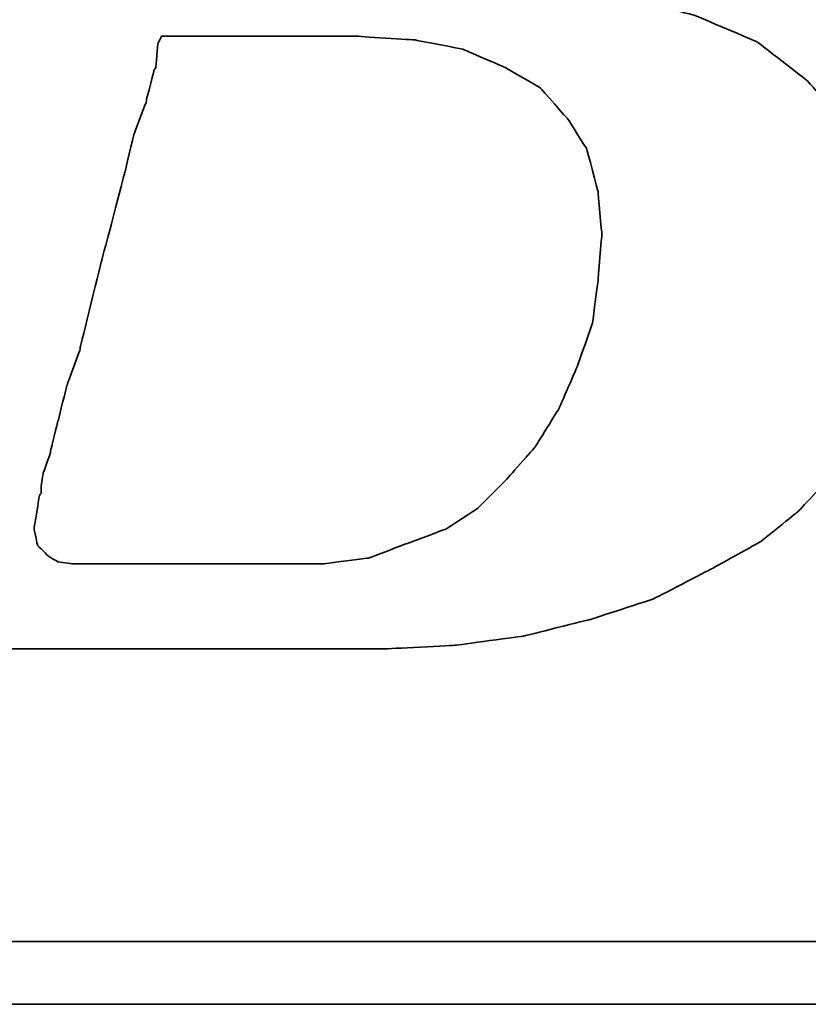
# Model space of a CAD drawing. Header units: millimetres. Extents: x 1382 to 1809, y 124 to 271.
# Tile 29 of 54: x 1707.65 to 1709.32, y 174.98 to 177.07. Entities that reach past the tile are written whole.
import ezdxf

# ---------------------------------------------------------------- set-up
doc = ezdxf.new("R2010")
doc.units = ezdxf.units.MM
doc.layers.add('DIM', color=4, linetype='CONTINUOUS')
doc.layers.add('layer 1', color=7, linetype='CONTINUOUS')

# ---------------------------------------------------------------- blocks, each defined once
blk = doc.blocks.new('TBI MOTION logo(完整正式版)')
at = {"layer": 'layer 1', "color": 22, "lineweight": 35}
for points, knots in [([(-64.65375, -6.86375), (-64.65375, -6.86375), (-64.84375, -7.29625), (-64.84375, -7.29625), (-64.84375, -7.29625), (-64.84375, -7.29625), (-64.86875, -7.34375), (-64.86875, -7.34375), (-64.86875, -7.34375), (-64.86875, -7.34375), (-64.86875, -7.36875), (-64.86875, -7.36875), (-64.86875, -7.36875), (-64.86875, -7.36875), (-65.15375, -7.65375), (-65.15375, -7.65375), (-65.15375, -7.65375), (-65.15375, -7.65375), (-65.17875, -7.65375), (-65.17875, -7.65375), (-65.17875, -7.65375), (-65.17875, -7.65375), (-65.20375, -7.67875), (-65.20375, -7.67875), (-65.20375, -7.67875), (-65.20375, -7.67875), (-65.58875, -7.87125), (-65.58875, -7.87125), (-65.58875, -7.87125), (-65.58875, -7.87125), (-65.63375, -7.87125), (-65.63375, -7.87125), (-65.63375, -7.87125), (-65.63375, -7.87125), (-65.65875, -7.89375), (-65.65875, -7.89375), (-65.65875, -7.89375), (-65.65875, -7.89375), (-66.09375, -7.94375), (-66.09375, -7.94375), (-66.09375, -7.94375), (-66.09375, -7.94375), (-66.11375, -7.94375), (-66.11375, -7.94375), (-66.11375, -7.94375), (-66.11375, -7.94375), (-66.16375, -7.94375), (-66.16375, -7.94375), (-66.16375, -7.94375), (-66.16375, -7.94375), (-66.30875, -7.94375), (-66.30875, -7.94375), (-66.30875, -7.94375), (-66.30875, -7.94375), (-66.69375, -7.94375), (-66.69375, -7.94375), (-66.69375, -7.94375), (-66.69375, -7.94375), (-67.07375, -7.94375), (-67.07375, -7.94375), (-67.07375, -7.94375), (-67.07375, -7.94375), (-67.12375, -7.94375), (-67.12375, -7.94375), (-67.12375, -7.94375), (-67.12375, -7.94375), (-67.12375, -7.96625), (-67.12375, -7.96625), (-67.12375, -7.96625), (-67.12375, -7.96625), (-67.14875, -7.99125), (-67.14875, -7.99125), (-67.14875, -7.99125), (-67.14875, -7.99125), (-67.24375, -8.34875), (-67.24375, -8.34875), (-67.24375, -8.34875), (-67.24375, -8.34875), (-67.31375, -8.68625), (-67.31375, -8.68625), (-67.31375, -8.68625), (-67.31375, -8.68625), (-67.26875, -8.68625), (-67.26875, -8.68625), (-67.26875, -8.68625), (-67.26875, -8.68625), (-67.07375, -8.68625), (-67.07375, -8.68625), (-67.07375, -8.68625), (-67.07375, -8.68625), (-66.54875, -8.68625), (-66.54875, -8.68625), (-66.54875, -8.68625), (-66.54875, -8.68625), (-65.82625, -8.68625), (-65.82625, -8.68625), (-65.82625, -8.68625), (-65.82625, -8.68625), (-65.01375, -8.68625), (-65.01375, -8.68625), (-65.01375, -8.68625), (-65.01375, -8.68625), (-64.05375, -8.68625), (-64.05375, -8.68625), (-64.05375, -8.68625), (-64.05375, -8.68625), (-62.08375, -8.68625), (-62.08375, -8.68625), (-62.08375, -8.68625), (-62.08375, -8.68625), (-60.06875, -8.68625), (-60.06875, -8.68625), (-60.06875, -8.68625), (-60.06875, -8.68625), (-59.10875, -8.68625), (-59.10875, -8.68625), (-59.10875, -8.68625), (-59.10875, -8.68625), (-58.29375, -8.68625), (-58.29375, -8.68625), (-58.29375, -8.68625), (-58.29375, -8.68625), (-57.57375, -8.68625), (-57.57375, -8.68625), (-57.57375, -8.68625), (-57.57375, -8.68625), (-57.04875, -8.68625), (-57.04875, -8.68625), (-57.04875, -8.68625), (-57.04875, -8.68625), (-56.85375, -8.68625), (-56.85375, -8.68625), (-56.85375, -8.68625), (-56.85375, -8.68625), (-56.70875, -8.68625), (-56.70875, -8.68625), (-56.70875, -8.68625), (-56.70875, -8.68625), (-56.61375, -8.68625), (-56.61375, -8.68625), (-56.61375, -8.68625), (-56.61375, -8.68625), (-56.56875, -8.68625), (-56.56875, -8.68625), (-56.56875, -8.68625), (-56.56875, -8.68625), (-55.65375, -8.63875), (-55.65375, -8.63875), (-55.65375, -8.63875), (-55.65375, -8.63875), (-54.76875, -8.51875), (-54.76875, -8.51875), (-54.76875, -8.51875), (-54.76875, -8.51875), (-53.90375, -8.30375), (-53.90375, -8.30375), (-53.90375, -8.30375), (-53.90375, -8.30375), (-53.08875, -8.03875), (-53.08875, -8.03875), (-53.08875, -8.03875), (-53.08875, -8.03875), (-52.34375, -7.65375), (-52.34375, -7.65375), (-52.34375, -7.65375), (-52.34375, -7.65375), (-51.69875, -7.29625), (-51.69875, -7.29625), (-51.69875, -7.29625), (-51.69875, -7.29625), (-51.21875, -6.91125), (-51.21875, -6.91125), (-51.21875, -6.91125), (-51.21875, -6.91125), (-50.83375, -6.50375), (-50.83375, -6.50375), (-50.83375, -6.50375), (-50.83375, -6.50375), (-50.44875, -5.94875), (-50.44875, -5.94875), (-50.44875, -5.94875), (-50.44875, -5.94875), (-50.13875, -5.30375), (-50.13875, -5.30375), (-50.13875, -5.30375), (-50.13875, -5.30375), (-49.99375, -4.65375), (-49.99375, -4.65375), (-49.99375, -4.65375), (-49.99375, -4.65375), (-49.92375, -3.98375), (-49.92375, -3.98375), (-49.92375, -3.98375), (-49.92375, -3.98375), (-49.99375, -3.19374), (-49.99375, -3.19374), (-49.99375, -3.19374), (-49.99375, -3.19374), (-50.23374, -2.44874), (-50.23374, -2.44874), (-50.23374, -2.44874), (-50.23374, -2.44874), (-50.59375, -1.87374), (-50.59375, -1.87374), (-50.59375, -1.87374), (-50.59375, -1.87374), (-51.09875, -1.31874), (-51.09875, -1.31874), (-51.09875, -1.31874), (-51.09875, -1.31874), (-51.74375, -0.81875), (-51.74375, -0.81875), (-51.74375, -0.81875), (-51.74375, -0.81875), (-52.53875, -0.48125), (-52.53875, -0.48125), (-52.53875, -0.48125), (-52.53875, -0.48125), (-53.47375, -0.21875), (-53.47375, -0.21875), (-53.47375, -0.21875), (-53.47375, -0.21875), (-54.52875, -0.04874), (-54.52875, -0.04874), (-54.52875, -0.04874), (-54.52875, -0.04874), (-55.65375, 0.12125), (-55.65375, 0.12125), (-55.65375, 0.12125), (-55.65375, 0.12125), (-54.50375, 0.28624), (-54.50375, 0.28624), (-54.50375, 0.28624), (-54.50375, 0.28624), (-53.83375, 0.38124), (-53.83375, 0.38124), (-53.83375, 0.38124), (-53.83375, 0.38124), (-53.18375, 0.50125), (-53.18375, 0.50125), (-53.18375, 0.50125), (-53.18375, 0.50125), (-52.55875, 0.66874), (-52.55875, 0.66874), (-52.55875, 0.66874), (-52.55875, 0.66874), (-52.03375, 0.86124), (-52.03375, 0.86124), (-52.03375, 0.86124), (-52.03375, 0.86124), (-51.50374, 1.03124), (-51.50374, 1.03124), (-51.50374, 1.03124), (-51.50374, 1.03124), (-51.09875, 1.27125), (-51.09875, 1.27125), (-51.09875, 1.27125), (-51.09875, 1.27125), (-50.71375, 1.48624), (-50.71375, 1.48624), (-50.71375, 1.48624), (-50.71375, 1.48624), (-50.37625, 1.77625), (-50.37625, 1.77625), (-50.37625, 1.77625), (-50.37625, 1.77625), (-49.82375, 2.37625), (-49.82375, 2.37625), (-49.82375, 2.37625), (-49.82375, 2.37625), (-49.41875, 2.99625), (-49.41875, 2.99625), (-49.41875, 2.99625), (-49.41875, 2.99625), (-49.22375, 3.76625), (-49.22375, 3.76625), (-49.22375, 3.76625), (-49.22375, 3.76625), (-49.15375, 4.50874), (-49.15375, 4.50874), (-49.15375, 4.50874), (-49.15375, 4.50874), (-49.20375, 5.25125), (-49.20375, 5.25125), (-49.20375, 5.25125), (-49.20375, 5.25125), (-49.41875, 5.92625), (-49.41875, 5.92625), (-49.41875, 5.92625), (-49.41875, 5.92625), (-49.77875, 6.47625), (-49.77875, 6.47625), (-49.77875, 6.47625), (-49.77875, 6.47625), (-50.33125, 7.02624), (-50.33125, 7.02624), (-50.33125, 7.02624), (-50.33125, 7.02624), (-51.00125, 7.43625), (-51.00125, 7.43625), (-51.00125, 7.43625), (-51.00125, 7.43625), (-51.79375, 7.72625), (-51.79375, 7.72625), (-51.79375, 7.72625), (-51.79375, 7.72625), (-52.72875, 7.89124), (-52.72875, 7.89124), (-52.72875, 7.89124), (-52.72875, 7.89124), (-53.83375, 7.98625), (-53.83375, 7.98625), (-53.83375, 7.98625), (-53.83375, 7.98625), (-53.92875, 7.98625), (-53.92875, 7.98625), (-53.92875, 7.98625), (-53.92875, 7.98625), (-54.26375, 7.98625), (-54.26375, 7.98625), (-54.26375, 7.98625), (-54.26375, 7.98625), (-54.74375, 7.98625), (-54.74375, 7.98625), (-54.74375, 7.98625), (-54.74375, 7.98625), (-55.36875, 7.98625), (-55.36875, 7.98625), (-55.36875, 7.98625), (-55.36875, 7.98625), (-56.13375, 7.98625), (-56.13375, 7.98625), (-56.13375, 7.98625), (-56.13375, 7.98625), (-56.94875, 7.98625), (-56.94875, 7.98625), (-56.94875, 7.98625), (-56.94875, 7.98625), (-58.77625, 7.98625), (-58.77625, 7.98625), (-58.77625, 7.98625), (-58.77625, 7.98625), (-60.59875, 7.98625), (-60.59875, 7.98625), (-60.59875, 7.98625), (-60.59875, 7.98625), (-61.41375, 7.98625), (-61.41375, 7.98625), (-61.41375, 7.98625), (-61.41375, 7.98625), (-62.17875, 7.98625), (-62.17875, 7.98625), (-62.17875, 7.98625), (-62.17875, 7.98625), (-62.80375, 7.98625), (-62.80375, 7.98625), (-62.80375, 7.98625), (-62.80375, 7.98625), (-63.30625, 7.98625), (-63.30625, 7.98625), (-63.30625, 7.98625), (-63.30625, 7.98625), (-63.57375, 7.98625), (-63.57375, 7.98625), (-63.57375, 7.98625), (-63.57375, 7.98625), (-63.57375, 7.96375), (-63.57375, 7.96375), (-63.57375, 7.96375), (-63.57375, 7.96375), (-63.59875, 7.94125), (-63.59875, 7.94125), (-63.59875, 7.94125), (-63.59875, 7.94125), (-63.69375, 7.55625), (-63.69375, 7.55625), (-63.69375, 7.55625), (-63.69375, 7.55625), (-63.76375, 7.24624), (-63.76375, 7.24624), (-63.76375, 7.24624), (-63.76375, 7.24624), (-63.23875, 7.24624), (-63.23875, 7.24624), (-63.23875, 7.24624), (-63.23875, 7.24624), (-62.75875, 7.24624), (-62.75875, 7.24624), (-62.75875, 7.24624), (-62.75875, 7.24624), (-62.61125, 7.24624), (-62.61125, 7.24624), (-62.61125, 7.24624), (-62.61125, 7.24624), (-62.56625, 7.24624), (-62.56625, 7.24624), (-62.56625, 7.24624), (-62.56625, 7.24624), (-62.22875, 7.24624), (-62.22875, 7.24624), (-62.22875, 7.24624), (-62.22875, 7.24624), (-62.20375, 7.24624), (-62.20375, 7.24624), (-62.20375, 7.24624), (-62.20375, 7.24624), (-62.17875, 7.21875), (-62.17875, 7.21875), (-62.17875, 7.21875), (-62.17875, 7.21875), (-61.96375, 7.17125), (-61.96375, 7.17125), (-61.96375, 7.17125), (-61.96375, 7.17125), (-61.72375, 7.12624), (-61.72375, 7.12624), (-61.72375, 7.12624), (-61.72375, 7.12624), (-61.70375, 7.12624), (-61.70375, 7.12624), (-61.70375, 7.12624), (-61.70375, 7.12624), (-61.55875, 7.07624), (-61.55875, 7.07624), (-61.55875, 7.07624), (-61.55875, 7.07624), (-61.50875, 7.07624), (-61.50875, 7.07624), (-61.50875, 7.07624), (-61.50875, 7.07624), (-61.48375, 7.02624), (-61.48375, 7.02624), (-61.48375, 7.02624), (-61.48375, 7.02624), (-61.31875, 6.83375), (-61.31875, 6.83375), (-61.31875, 6.83375), (-61.31875, 6.83375), (-61.29375, 6.81125), (-61.29375, 6.81125), (-61.29375, 6.81125), (-61.29375, 6.81125), (-61.29375, 6.78625), (-61.29375, 6.78625), (-61.29375, 6.78625), (-61.29375, 6.78625), (-61.19875, 6.50124), (-61.19875, 6.50124), (-61.19875, 6.50124), (-61.19875, 6.50124), (-61.17375, 6.45124), (-61.17375, 6.45124), (-61.17375, 6.45124), (-61.17375, 6.45124), (-61.19875, 6.40625), (-61.19875, 6.40625), (-61.19875, 6.40625), (-61.19875, 6.40625), (-61.26875, 5.99624), (-61.26875, 5.99624), (-61.26875, 5.99624), (-61.26875, 5.99624), (-61.26875, 5.85125), (-61.26875, 5.85125), (-61.26875, 5.85125), (-61.26875, 5.85125), (-61.26875, 5.82625), (-61.26875, 5.82625), (-61.26875, 5.82625), (-61.26875, 5.82625), (-61.29375, 5.80625), (-61.29375, 5.80625), (-61.29375, 5.80625), (-61.29375, 5.80625), (-61.34125, 5.66125), (-61.34125, 5.66125), (-61.34125, 5.66125), (-61.34125, 5.66125), (-61.41375, 5.44625), (-61.41375, 5.44625), (-61.41375, 5.44625), (-61.41375, 5.44625), (-61.48375, 5.15625), (-61.48375, 5.15625), (-61.48375, 5.15625), (-61.48375, 5.15625), (-61.58375, 4.82124), (-61.58375, 4.82124), (-61.58375, 4.82124), (-61.58375, 4.82124), (-61.79875, 4.00375), (-61.79875, 4.00375), (-61.79875, 4.00375), (-61.79875, 4.00375), (-62.05875, 2.99625), (-62.05875, 2.99625), (-62.05875, 2.99625), (-62.05875, 2.99625), (-62.34875, 1.91625), (-62.34875, 1.91625), (-62.34875, 1.91625), (-62.34875, 1.91625), (-62.97375, -0.41124), (-62.97375, -0.41124), (-62.97375, -0.41124), (-62.97375, -0.41124), (-63.59875, -2.75875), (-63.59875, -2.75875), (-63.59875, -2.75875), (-63.59875, -2.75875), (-63.88375, -3.86374), (-63.88375, -3.86374), (-63.88375, -3.86374), (-63.88375, -3.86374), (-64.14875, -4.82374), (-64.14875, -4.82374), (-64.14875, -4.82374), (-64.14875, -4.82374), (-64.36375, -5.64125), (-64.36375, -5.64125), (-64.36375, -5.64125), (-64.36375, -5.64125), (-64.43625, -5.97625), (-64.43625, -5.97625), (-64.43625, -5.97625), (-64.43625, -5.97625), (-64.50875, -6.28625), (-64.50875, -6.28625), (-64.50875, -6.28625), (-64.50875, -6.28625), (-64.50875, -6.30875), (-64.50875, -6.30875), (-64.50875, -6.30875), (-64.50875, -6.30875), (-64.57875, -6.50375), (-64.57875, -6.50375), (-64.57875, -6.50375), (-64.57875, -6.50375), (-64.62875, -6.69625), (-64.62875, -6.69625), (-64.62875, -6.69625), (-64.62875, -6.69625), (-64.62875, -6.76875), (-64.62875, -6.76875), (-64.62875, -6.76875), (-64.62875, -6.76875), (-64.62875, -6.81375), (-64.62875, -6.81375), (-64.62875, -6.81375), (-64.62875, -6.81375), (-64.62875, -6.83875), (-64.62875, -6.83875), (-64.62875, -6.83875), (-64.62875, -6.83875), (-64.65375, -6.86375), (-64.65375, -6.86375)], [0, 0, 0, 0, 0.00719424, 0.00719424, 0.00719424, 0.00719425, 0.01438849, 0.01438849, 0.01438849, 0.0143885, 0.02158273, 0.02158273, 0.02158273, 0.02158274, 0.02877698, 0.02877698, 0.02877698, 0.02877699, 0.03597122, 0.03597122, 0.03597122, 0.03597123, 0.04316547, 0.04316547, 0.04316547, 0.04316548, 0.05035971, 0.05035971, 0.05035971, 0.05035972, 0.05755396, 0.05755396, 0.05755396, 0.05755397, 0.0647482, 0.0647482, 0.0647482, 0.06474821, 0.07194245, 0.07194245, 0.07194245, 0.07194246, 0.07913669, 0.07913669, 0.07913669, 0.0791367, 0.08633094, 0.08633094, 0.08633094, 0.08633095, 0.09352518, 0.09352518, 0.09352518, 0.09352519, 0.10071942, 0.10071942, 0.10071942, 0.10071943, 0.10791367, 0.10791367, 0.10791367, 0.10791368, 0.11510791, 0.11510791, 0.11510791, 0.11510792, 0.12230216, 0.12230216, 0.12230216, 0.12230217, 0.1294964, 0.1294964, 0.1294964, 0.12949641, 0.13669065, 0.13669065, 0.13669065, 0.13669066, 0.14388489, 0.14388489, 0.14388489, 0.1438849, 0.15107914, 0.15107914, 0.15107914, 0.15107915, 0.15827338, 0.15827338, 0.15827338, 0.15827339, 0.16546763, 0.16546763, 0.16546763, 0.16546764, 0.17266187, 0.17266187, 0.17266187, 0.17266188, 0.17985612, 0.17985612, 0.17985612, 0.17985613, 0.18705036, 0.18705036, 0.18705036, 0.18705037, 0.1942446, 0.1942446, 0.1942446, 0.19424461, 0.20143885, 0.20143885, 0.20143885, 0.20143886, 0.20863309, 0.20863309, 0.20863309, 0.2086331, 0.21582734, 0.21582734, 0.21582734, 0.21582735, 0.22302158, 0.22302158, 0.22302158, 0.22302159, 0.23021583, 0.23021583, 0.23021583, 0.23021584, 0.23741007, 0.23741007, 0.23741007, 0.23741008, 0.24460432, 0.24460432, 0.24460432, 0.24460433, 0.25179856, 0.25179856, 0.25179856, 0.25179857, 0.25899281, 0.25899281, 0.25899281, 0.25899282, 0.26618705, 0.26618705, 0.26618705, 0.26618706, 0.27338129, 0.27338129, 0.27338129, 0.2733813, 0.28057554, 0.28057554, 0.28057554, 0.28057555, 0.28776978, 0.28776978, 0.28776978, 0.28776979, 0.29496403, 0.29496403, 0.29496403, 0.29496404, 0.30215827, 0.30215827, 0.30215827, 0.30215828, 0.30935252, 0.30935252, 0.30935252, 0.30935253, 0.31654676, 0.31654676, 0.31654676, 0.31654677, 0.32374101, 0.32374101, 0.32374101, 0.32374102, 0.33093525, 0.33093525, 0.33093525, 0.33093526, 0.3381295, 0.3381295, 0.3381295, 0.33812951, 0.34532374, 0.34532374, 0.34532374, 0.34532375, 0.35251799, 0.35251799, 0.35251799, 0.352518, 0.35971223, 0.35971223, 0.35971223, 0.35971224, 0.36690647, 0.36690647, 0.36690647, 0.36690648, 0.37410072, 0.37410072, 0.37410072, 0.37410073, 0.38129496, 0.38129496, 0.38129496, 0.38129497, 0.38848921, 0.38848921, 0.38848921, 0.38848922, 0.39568345, 0.39568345, 0.39568345, 0.39568346, 0.4028777, 0.4028777, 0.4028777, 0.40287771, 0.41007194, 0.41007194, 0.41007194, 0.41007195, 0.41726619, 0.41726619, 0.41726619, 0.4172662, 0.42446043, 0.42446043, 0.42446043, 0.42446044, 0.43165468, 0.43165468, 0.43165468, 0.43165469, 0.43884892, 0.43884892, 0.43884892, 0.43884893, 0.44604317, 0.44604317, 0.44604317, 0.44604318, 0.45323741, 0.45323741, 0.45323741, 0.45323742, 0.46043165, 0.46043165, 0.46043165, 0.46043166, 0.4676259, 0.4676259, 0.4676259, 0.46762591, 0.47482014, 0.47482014, 0.47482014, 0.47482015, 0.48201439, 0.48201439, 0.48201439, 0.4820144, 0.48920863, 0.48920863, 0.48920863, 0.48920864, 0.49640288, 0.49640288, 0.49640288, 0.49640289, 0.50359712, 0.50359712, 0.50359712, 0.50359713, 0.51079137, 0.51079137, 0.51079137, 0.51079138, 0.51798561, 0.51798561, 0.51798561, 0.51798562, 0.52517986, 0.52517986, 0.52517986, 0.52517987, 0.5323741, 0.5323741, 0.5323741, 0.53237411, 0.53956835, 0.53956835, 0.53956835, 0.53956836, 0.54676259, 0.54676259, 0.54676259, 0.5467626, 0.55395683, 0.55395683, 0.55395683, 0.55395684, 0.56115108, 0.56115108, 0.56115108, 0.56115109, 0.56834532, 0.56834532, 0.56834532, 0.56834533, 0.57553957, 0.57553957, 0.57553957, 0.57553958, 0.58273381, 0.58273381, 0.58273381, 0.58273382, 0.58992806, 0.58992806, 0.58992806, 0.58992807, 0.5971223, 0.5971223, 0.5971223, 0.59712231, 0.60431655, 0.60431655, 0.60431655, 0.60431656, 0.61151079, 0.61151079, 0.61151079, 0.6115108, 0.61870504, 0.61870504, 0.61870504, 0.61870505, 0.62589928, 0.62589928, 0.62589928, 0.62589929, 0.63309353, 0.63309353, 0.63309353, 0.63309354, 0.64028777, 0.64028777, 0.64028777, 0.64028778, 0.64748201, 0.64748201, 0.64748201, 0.64748202, 0.65467626, 0.65467626, 0.65467626, 0.65467627, 0.6618705, 0.6618705, 0.6618705, 0.66187051, 0.66906475, 0.66906475, 0.66906475, 0.66906476, 0.67625899, 0.67625899, 0.67625899, 0.676259, 0.68345324, 0.68345324, 0.68345324, 0.68345325, 0.69064748, 0.69064748, 0.69064748, 0.69064749, 0.69784173, 0.69784173, 0.69784173, 0.69784174, 0.70503597, 0.70503597, 0.70503597, 0.70503598, 0.71223022, 0.71223022, 0.71223022, 0.71223023, 0.71942446, 0.71942446, 0.71942446, 0.71942447, 0.72661871, 0.72661871, 0.72661871, 0.72661872, 0.73381295, 0.73381295, 0.73381295, 0.73381296, 0.74100719, 0.74100719, 0.74100719, 0.7410072, 0.74820144, 0.74820144, 0.74820144, 0.74820145, 0.75539568, 0.75539568, 0.75539568, 0.75539569, 0.76258993, 0.76258993, 0.76258993, 0.76258994, 0.76978417, 0.76978417, 0.76978417, 0.76978418, 0.77697842, 0.77697842, 0.77697842, 0.77697843, 0.78417266, 0.78417266, 0.78417266, 0.78417267, 0.79136691, 0.79136691, 0.79136691, 0.79136692, 0.79856115, 0.79856115, 0.79856115, 0.79856116, 0.8057554, 0.8057554, 0.8057554, 0.80575541, 0.81294964, 0.81294964, 0.81294964, 0.81294965, 0.82014388, 0.82014388, 0.82014388, 0.82014389, 0.82733813, 0.82733813, 0.82733813, 0.82733814, 0.83453237, 0.83453237, 0.83453237, 0.83453238, 0.84172662, 0.84172662, 0.84172662, 0.84172663, 0.84892086, 0.84892086, 0.84892086, 0.84892087, 0.85611511, 0.85611511, 0.85611511, 0.85611512, 0.86330935, 0.86330935, 0.86330935, 0.86330936, 0.8705036, 0.8705036, 0.8705036, 0.87050361, 0.87769784, 0.87769784, 0.87769784, 0.87769785, 0.88489209, 0.88489209, 0.88489209, 0.8848921, 0.89208633, 0.89208633, 0.89208633, 0.89208634, 0.89928058, 0.89928058, 0.89928058, 0.89928059, 0.90647482, 0.90647482, 0.90647482, 0.90647483, 0.91366906, 0.91366906, 0.91366906, 0.91366907, 0.92086331, 0.92086331, 0.92086331, 0.92086332, 0.92805755, 0.92805755, 0.92805755, 0.92805756, 0.9352518, 0.9352518, 0.9352518, 0.93525181, 0.94244604, 0.94244604, 0.94244604, 0.94244605, 0.94964029, 0.94964029, 0.94964029, 0.9496403, 0.95683453, 0.95683453, 0.95683453, 0.95683454, 0.96402878, 0.96402878, 0.96402878, 0.96402879, 0.97122302, 0.97122302, 0.97122302, 0.97122303, 0.97841727, 0.97841727, 0.97841727, 0.97841728, 0.98561151, 0.98561151, 0.98561151, 0.98561152, 0.99280576, 0.99280576, 0.99280576, 0.99280577, 1, 1, 1, 1]), ([(-61.03125, -6.57375), (-61.03125, -6.57375), (-61.03125, -6.67125), (-61.03125, -6.67125), (-61.03125, -6.67125), (-61.03125, -6.67125), (-61.05375, -6.69625), (-61.05375, -6.69625), (-61.05375, -6.69625), (-61.05375, -6.69625), (-61.12375, -7.12875), (-61.12375, -7.12875), (-61.12375, -7.12875), (-61.12375, -7.12875), (-61.07875, -7.34375), (-61.07875, -7.34375), (-61.07875, -7.34375), (-61.07875, -7.34375), (-60.93375, -7.48875), (-60.93375, -7.48875), (-60.93375, -7.48875), (-60.93375, -7.48875), (-60.81375, -7.55625), (-60.81375, -7.55625), (-60.81375, -7.55625), (-60.81375, -7.55625), (-60.62375, -7.58375), (-60.62375, -7.58375), (-60.62375, -7.58375), (-60.62375, -7.58375), (-60.30875, -7.58375), (-60.30875, -7.58375), (-60.30875, -7.58375), (-60.30875, -7.58375), (-59.97375, -7.58375), (-59.97375, -7.58375), (-59.97375, -7.58375), (-59.97375, -7.58375), (-59.87875, -7.58375), (-59.87875, -7.58375), (-59.87875, -7.58375), (-59.87875, -7.58375), (-59.63625, -7.58375), (-59.63625, -7.58375), (-59.63625, -7.58375), (-59.63625, -7.58375), (-58.96875, -7.58375), (-58.96875, -7.58375), (-58.96875, -7.58375), (-58.96875, -7.58375), (-58.29375, -7.58375), (-58.29375, -7.58375), (-58.29375, -7.58375), (-58.29375, -7.58375), (-58.05375, -7.58375), (-58.05375, -7.58375), (-58.05375, -7.58375), (-58.05375, -7.58375), (-57.98375, -7.58375), (-57.98375, -7.58375), (-57.98375, -7.58375), (-57.98375, -7.58375), (-57.35875, -7.58375), (-57.35875, -7.58375), (-57.35875, -7.58375), (-57.35875, -7.58375), (-56.78375, -7.50875), (-56.78375, -7.50875), (-56.78375, -7.50875), (-56.78375, -7.50875), (-56.27875, -7.31875), (-56.27875, -7.31875), (-56.27875, -7.31875), (-56.27875, -7.31875), (-55.77375, -7.12875), (-55.77375, -7.12875), (-55.77375, -7.12875), (-55.77375, -7.12875), (-55.36875, -6.86375), (-55.36875, -6.86375), (-55.36875, -6.86375), (-55.36875, -6.86375), (-55.00875, -6.50375), (-55.00875, -6.50375), (-55.00875, -6.50375), (-55.00875, -6.50375), (-54.62375, -6.06875), (-54.62375, -6.06875), (-54.62375, -6.06875), (-54.62375, -6.06875), (-54.31375, -5.56875), (-54.31375, -5.56875), (-54.31375, -5.56875), (-54.31375, -5.56875), (-54.07375, -5.01625), (-54.07375, -5.01625), (-54.07375, -5.01625), (-54.07375, -5.01625), (-53.87875, -4.46374), (-53.87875, -4.46374), (-53.87875, -4.46374), (-53.87875, -4.46374), (-53.80875, -3.91375), (-53.80875, -3.91375), (-53.80875, -3.91375), (-53.80875, -3.91375), (-53.75875, -3.31375), (-53.75875, -3.31375), (-53.75875, -3.31375), (-53.75875, -3.31375), (-53.80875, -2.75875), (-53.80875, -2.75875), (-53.80875, -2.75875), (-53.80875, -2.75875), (-53.95375, -2.20875), (-53.95375, -2.20875), (-53.95375, -2.20875), (-53.95375, -2.20875), (-54.19375, -1.82625), (-54.19375, -1.82625), (-54.19375, -1.82625), (-54.19375, -1.82625), (-54.55375, -1.41875), (-54.55375, -1.41875), (-54.55375, -1.41875), (-54.55375, -1.41875), (-55.00875, -1.15125), (-55.00875, -1.15125), (-55.00875, -1.15125), (-55.00875, -1.15125), (-55.56125, -0.91375), (-55.56125, -0.91375), (-55.56125, -0.91375), (-55.56125, -0.91375), (-56.18125, -0.79375), (-56.18125, -0.79375), (-56.18125, -0.79375), (-56.18125, -0.79375), (-56.94875, -0.74374), (-56.94875, -0.74374), (-56.94875, -0.74374), (-56.94875, -0.74374), (-56.99875, -0.74374), (-56.99875, -0.74374), (-56.99875, -0.74374), (-56.99875, -0.74374), (-57.09375, -0.74374), (-57.09375, -0.74374), (-57.09375, -0.74374), (-57.09375, -0.74374), (-57.38375, -0.74374), (-57.38375, -0.74374), (-57.38375, -0.74374), (-57.38375, -0.74374), (-57.76875, -0.74374), (-57.76875, -0.74374), (-57.76875, -0.74374), (-57.76875, -0.74374), (-58.24625, -0.74374), (-58.24625, -0.74374), (-58.24625, -0.74374), (-58.24625, -0.74374), (-58.72875, -0.74374), (-58.72875, -0.74374), (-58.72875, -0.74374), (-58.72875, -0.74374), (-59.20875, -0.74374), (-59.20875, -0.74374), (-59.20875, -0.74374), (-59.20875, -0.74374), (-59.46875, -0.74374), (-59.46875, -0.74374), (-59.46875, -0.74374), (-59.46875, -0.74374), (-59.51625, -0.83875), (-59.51625, -0.83875), (-59.51625, -0.83875), (-59.51625, -0.83875), (-59.54375, -1.15125), (-59.54375, -1.15125), (-59.54375, -1.15125), (-59.54375, -1.15125), (-59.56375, -1.17874), (-59.56375, -1.17874), (-59.56375, -1.17874), (-59.56375, -1.17874), (-59.66375, -1.55875), (-59.66375, -1.55875), (-59.66375, -1.55875), (-59.66375, -1.55875), (-59.66375, -1.58375), (-59.66375, -1.58375), (-59.66375, -1.58375), (-59.66375, -1.58375), (-59.82875, -2.01874), (-59.82875, -2.01874), (-59.82875, -2.01874), (-59.82875, -2.01874), (-59.94875, -2.52125), (-59.94875, -2.52125), (-59.94875, -2.52125), (-59.94875, -2.52125), (-60.23875, -3.62375), (-60.23875, -3.62375), (-60.23875, -3.62375), (-60.23875, -3.62375), (-60.52375, -4.77624), (-60.52375, -4.77624), (-60.52375, -4.77624), (-60.52375, -4.77624), (-60.52375, -4.79874), (-60.52375, -4.79874), (-60.52375, -4.79874), (-60.52375, -4.79874), (-60.69125, -5.25375), (-60.69125, -5.25375), (-60.69125, -5.25375), (-60.69125, -5.25375), (-60.81375, -5.73625), (-60.81375, -5.73625), (-60.81375, -5.73625), (-60.81375, -5.73625), (-60.90875, -6.11875), (-60.90875, -6.11875), (-60.90875, -6.11875), (-60.90875, -6.11875), (-60.90875, -6.14375), (-60.90875, -6.14375), (-60.90875, -6.14375), (-60.90875, -6.14375), (-61.00375, -6.40875), (-61.00375, -6.40875), (-61.00375, -6.40875), (-61.00375, -6.40875), (-61.03125, -6.57375), (-61.03125, -6.57375)], [0, 0, 0, 0, 0.01694915, 0.01694915, 0.01694915, 0.01694916, 0.03389831, 0.03389831, 0.03389831, 0.03389832, 0.05084746, 0.05084746, 0.05084746, 0.05084747, 0.06779661, 0.06779661, 0.06779661, 0.06779662, 0.08474576, 0.08474576, 0.08474576, 0.08474577, 0.10169492, 0.10169492, 0.10169492, 0.10169493, 0.11864407, 0.11864407, 0.11864407, 0.11864408, 0.13559322, 0.13559322, 0.13559322, 0.13559323, 0.15254237, 0.15254237, 0.15254237, 0.15254238, 0.16949153, 0.16949153, 0.16949153, 0.16949154, 0.18644068, 0.18644068, 0.18644068, 0.18644069, 0.20338983, 0.20338983, 0.20338983, 0.20338984, 0.22033898, 0.22033898, 0.22033898, 0.22033899, 0.23728814, 0.23728814, 0.23728814, 0.23728815, 0.25423729, 0.25423729, 0.25423729, 0.2542373, 0.27118644, 0.27118644, 0.27118644, 0.27118645, 0.28813559, 0.28813559, 0.28813559, 0.2881356, 0.30508475, 0.30508475, 0.30508475, 0.30508476, 0.3220339, 0.3220339, 0.3220339, 0.32203391, 0.33898305, 0.33898305, 0.33898305, 0.33898306, 0.3559322, 0.3559322, 0.3559322, 0.35593221, 0.37288136, 0.37288136, 0.37288136, 0.37288137, 0.38983051, 0.38983051, 0.38983051, 0.38983052, 0.40677966, 0.40677966, 0.40677966, 0.40677967, 0.42372881, 0.42372881, 0.42372881, 0.42372882, 0.44067797, 0.44067797, 0.44067797, 0.44067798, 0.45762712, 0.45762712, 0.45762712, 0.45762713, 0.47457627, 0.47457627, 0.47457627, 0.47457628, 0.49152542, 0.49152542, 0.49152542, 0.49152543, 0.50847458, 0.50847458, 0.50847458, 0.50847459, 0.52542373, 0.52542373, 0.52542373, 0.52542374, 0.54237288, 0.54237288, 0.54237288, 0.54237289, 0.55932203, 0.55932203, 0.55932203, 0.55932204, 0.57627119, 0.57627119, 0.57627119, 0.5762712, 0.59322034, 0.59322034, 0.59322034, 0.59322035, 0.61016949, 0.61016949, 0.61016949, 0.6101695, 0.62711864, 0.62711864, 0.62711864, 0.62711865, 0.6440678, 0.6440678, 0.6440678, 0.64406781, 0.66101695, 0.66101695, 0.66101695, 0.66101696, 0.6779661, 0.6779661, 0.6779661, 0.67796611, 0.69491525, 0.69491525, 0.69491525, 0.69491526, 0.71186441, 0.71186441, 0.71186441, 0.71186442, 0.72881356, 0.72881356, 0.72881356, 0.72881357, 0.74576271, 0.74576271, 0.74576271, 0.74576272, 0.76271186, 0.76271186, 0.76271186, 0.76271187, 0.77966102, 0.77966102, 0.77966102, 0.77966103, 0.79661017, 0.79661017, 0.79661017, 0.79661018, 0.81355932, 0.81355932, 0.81355932, 0.81355933, 0.83050847, 0.83050847, 0.83050847, 0.83050848, 0.84745763, 0.84745763, 0.84745763, 0.84745764, 0.86440678, 0.86440678, 0.86440678, 0.86440679, 0.88135593, 0.88135593, 0.88135593, 0.88135594, 0.89830508, 0.89830508, 0.89830508, 0.89830509, 0.91525424, 0.91525424, 0.91525424, 0.91525425, 0.93220339, 0.93220339, 0.93220339, 0.9322034, 0.94915254, 0.94915254, 0.94915254, 0.94915255, 0.96610169, 0.96610169, 0.96610169, 0.9661017, 0.98305085, 0.98305085, 0.98305085, 0.98305086, 1, 1, 1, 1]), ([(75.90875, -9.47875), (75.90875, -9.47875), (75.90875, -12.28625), (75.90875, -12.28625), (75.90875, -12.28625), (75.90875, -12.28625), (75.90875, -12.47875), (75.90875, -12.47875), (75.90875, -12.47875), (75.90875, -12.47875), (75.71625, -12.47875), (75.71625, -12.47875), (75.71625, -12.47875), (75.71625, -12.47875), (-88.32875, -12.47875), (-88.32875, -12.47875), (-88.32875, -12.47875), (-88.32875, -12.47875), (-88.32875, -13.29375), (-88.32875, -13.29375), (-88.32875, -13.29375), (-88.32875, -13.29375), (82.89125, -13.29375), (82.89125, -13.29375), (82.89125, -13.29375), (82.89125, -13.29375), (75.90875, -9.47875), (75.90875, -9.47875)], [0, 0, 0, 0, 0.14285714, 0.14285714, 0.14285714, 0.14285715, 0.28571429, 0.28571429, 0.28571429, 0.2857143, 0.42857143, 0.42857143, 0.42857143, 0.42857144, 0.57142857, 0.57142857, 0.57142857, 0.57142858, 0.71428571, 0.71428571, 0.71428571, 0.71428572, 0.85714286, 0.85714286, 0.85714286, 0.85714287, 1, 1, 1, 1])]:
    blk.add_open_spline(points, degree=3, knots=knots, dxfattribs=at)

msp = doc.modelspace()

# ---------------------------------------------------------------- block references
at = {"layer": 'DIM', "color": 7, "xscale": 0.1641908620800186, "yscale": 0.1641908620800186, "zscale": 0.1641908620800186}
msp.add_blockref('TBI MOTION logo(完整正式版)', (1717.7118, 177.1589), dxfattribs=at)

doc.saveas('drawing.dxf')
